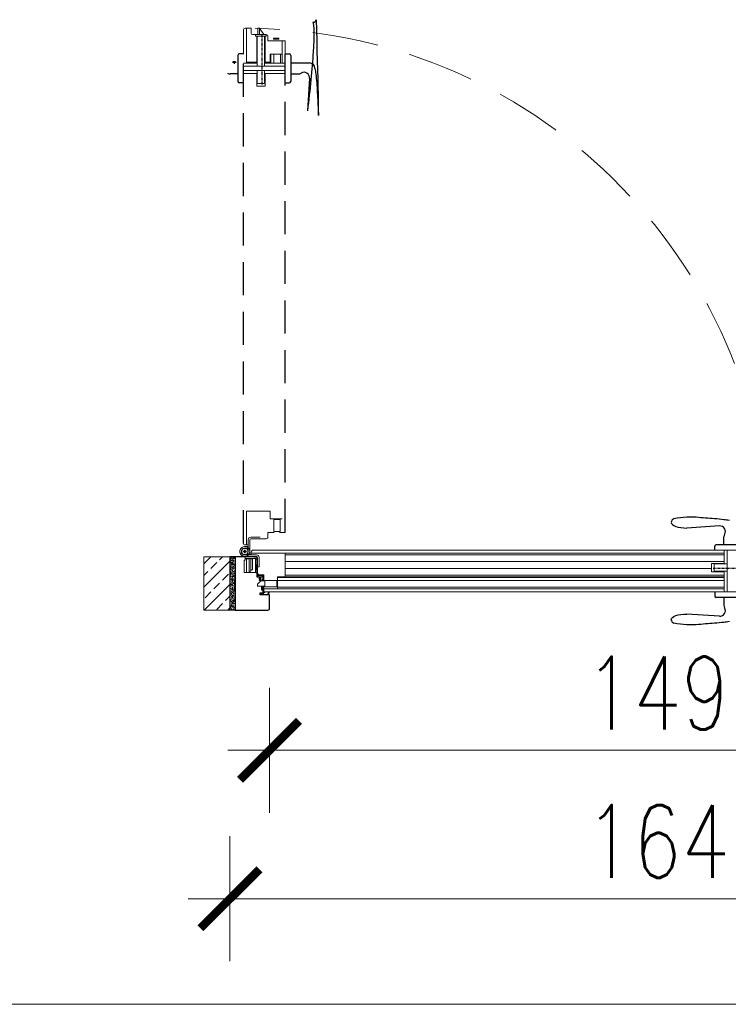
# Model space of a CAD drawing. Header units: millimetres. Extents: x 23192 to 149900, y -396339 to -79279.
# Tile 69 of 136: x 71540 to 71676, y -210617 to -210428. Entities that reach past the tile are written whole.
import ezdxf

# ---------------------------------------------------------------- set-up
doc = ezdxf.new("R2010")
doc.units = ezdxf.units.MM
for name, pattern in [('CENTER', [0.6, 0.375, -0.075, 0.075, -0.075]), ('DASHDOT', [25.4, 12.7, -6.35, 0, -6.35]), ('DASHED', [19.05, 12.7, -6.35]), ('HIDDENX2', [19.05, 12.7, -6.35])]:
    doc.linetypes.add(name, pattern=pattern)
doc.layers.get('0').update_dxf_attribs({"lineweight": 0})
for name, color, linetype, lineweight in [('! Ślusarka opisy', 2, 'Continuous', 15), ('0_LEGENDA', 7, 'Continuous', 13), ('Drzwi - hatch', 8, 'Continuous', 5), ('Drzwi KRAWĘDZIE', 7, 'Continuous', 20), ('Drzwi Kreskowanie', 252, 'Continuous', 5)]:
    doc.layers.add(name, color=color, linetype=linetype, lineweight=lineweight)
for name, color, linetype in [('Drzwi - klamki', 150, 'Continuous'), ('Drzwi PRZER-DUŻA', 240, 'DASHED'), ('GRUBA', 4, 'Continuous'), ('OSIE-DUŻE', 40, 'CENTER'), ('POMOCN-2', 13, 'Continuous'), ('SYMETRIA-DASHDOT', 6, 'DASHDOT')]:
    doc.layers.add(name, color=color, linetype=linetype)
doc.styles.add('SIMPLEX', font='simplex.shx', dxfattribs={"width": 0.77})
doc.dimstyles.new('OL PB 200', dxfattribs={"dimscale": 4, "dimtxt": 3.5, "dimasz": 0.2, "dimexe": 10, "dimexo": 10, "dimgap": 1, "dimtad": 1, "dimdec": 1, "dimrnd": 0.5, "dimzin": 9, "dimdsep": 46, "dimtxsty": 'SIMPLEX', "dimblk": 'thick_MSz', "dimcen": 0.1, "dimdle": 8, "dimse1": 1, "dimse2": 1, "dimclrd": 256, "dimclre": 256, "dimclrt": 3, "dimadec": 1, "dimazin": 2, "dimtfac": 1, "dimtdec": 1, "dimtix": 1, "dimtofl": 0, "dimtmove": 2, "dimatfit": 3, "dimldrblk": 'thick_MSz', "dimfxl": 10, "dimfxlon": 1, "dimtolj": 1, "dimlwd": -1, "dimlwe": -1, "dimarcsym": 0})

# ---------------------------------------------------------------- blocks, each defined once
blk = doc.blocks.new('thick_MSz')
for p, q in [((0, 15), (0, -15)), ((-10, 0), (10, 0))]:
    blk.add_line(p, q)
at = {"const_width": 2, "elevation": 2}
blk.add_lwpolyline([(-7.07, -7.07), (7.07, 7.07)], dxfattribs=at)
blk = doc.blocks.new('*D192')
at = {"layer": '0_LEGENDA', "transparency": 16777216}
blk.add_line((71589.09, -210568.09), (71736.29, -210568.09), dxfattribs=at)
at = {"layer": 'DEFPOINTS', "color": 0, "transparency": 16777216}
for p in [(71588.29, -210539.56), (71737.09, -210539.56), (71737.09, -210568.09)]:
    blk.add_point(p, dxfattribs=at)
at = {"layer": '0_LEGENDA', "transparency": 16777216, "xscale": 0.8, "yscale": 0.8, "zscale": 0.8, "rotation": 180}
blk.add_blockref('thick_MSz', (71588.29, -210568.09), dxfattribs=at)
at = {"layer": '0_LEGENDA', "transparency": 16777216, "xscale": 0.8, "yscale": 0.8, "zscale": 0.8}
blk.add_blockref('thick_MSz', (71737.09, -210568.09), dxfattribs=at)
at = {"layer": '0_LEGENDA', "color": 3, "transparency": 16777216, "insert": (71662.69, -210557.09), "char_height": 14, "attachment_point": 5, "style": 'SIMPLEX'}
blk.add_mtext('\\A1;149', dxfattribs=at)
blk = doc.blocks.new('*D193')
at = {"layer": '0_LEGENDA', "transparency": 16777216}
blk.add_line((71581.49, -210596.6), (71743.89, -210596.6), dxfattribs=at)
at = {"layer": 'DEFPOINTS', "color": 0, "transparency": 16777216}
for p in [(71580.69, -210541.17), (71744.69, -210541.17), (71744.69, -210596.6)]:
    blk.add_point(p, dxfattribs=at)
at = {"layer": '0_LEGENDA', "transparency": 16777216, "xscale": 0.8, "yscale": 0.8, "zscale": 0.8, "rotation": 180}
blk.add_blockref('thick_MSz', (71580.69, -210596.6), dxfattribs=at)
at = {"layer": '0_LEGENDA', "transparency": 16777216, "xscale": 0.8, "yscale": 0.8, "zscale": 0.8}
blk.add_blockref('thick_MSz', (71744.69, -210596.6), dxfattribs=at)
at = {"layer": '0_LEGENDA', "color": 3, "transparency": 16777216, "insert": (71662.69, -210585.6), "char_height": 14, "attachment_point": 5, "style": 'SIMPLEX'}
blk.add_mtext('\\A1;164', dxfattribs=at)

msp = doc.modelspace()

# ---------------------------------------------------------------- hatches: boundary and pattern name
at = {"layer": 'Drzwi - hatch'}
h = msp.add_hatch(dxfattribs=at)
h.set_pattern_fill('ANSI33', color=256, scale=0.5, angle=180)
h.set_pattern_definition([(225, (71422.1133, -206514.5187), (2.245064, -2.245064), []), (225, (71419.8682, -206514.5187), (2.245064, -2.245064), [1.5875, -0.79375])])
h.paths.add_polyline_path([(71575.689, -210541.171), (71580.689, -210541.171), (71580.689, -210530.971), (71575.689, -210530.971)])
h = msp.add_hatch(dxfattribs=at)
h.set_pattern_fill('AR-CONC', color=256, scale=0.003, angle=180)
h.set_pattern_definition([(230, (70515.06573, -206255.48053), (-0.546554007, 0.047817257), [0.05715, -0.62865]), (175, (70515.06573, -206255.48053), (0.105730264, -0.573170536), [0.04572, -0.50292175]), (280.451445, (70515.0202, -206255.47655), (-0.44082374, -0.525353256), [0.048570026, -0.534270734]), (226.1842, (70515.0657, -206255.63293), (-0.81323712, 0.12612698), [0.085725, -0.942975]), (276.635558, (70514.99796, -206255.6224), (-0.7122124, -0.74227837), [0.07285507, -0.80140682]), (171.184151, (70515.0657, -206255.6329), (-0.7122124, -0.74227837), [0.0685799, -0.7543792]), (201, (70514.98953, -206255.59483), (-0.454843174, 0.306795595), [0.05715, -0.62865]), (146, (70514.98953, -206255.59483), (-0.185406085, -0.5525639), [0.04572, -0.50292]), (251.451445, (70514.9516, -206255.56927), (-0.64024926, -0.245768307), [0.048570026, -0.53426981]), (217.5, (70515.06573, -206255.48053), (-0.00926581, -0.253665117), [0, -0.496824, 0, -0.51054, 0, -0.504825]), (187.5, (70515.06573, -206255.48053), (-0.200458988, -0.300541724), [0, -0.291084, 0, -0.485394, 0, -0.192405]), (147.5, (70515.23566, -206255.48053), (-0.4067717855, 0.017186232), [0, -0.1905, 0, -0.59436, 0, -0.78867]), (137.5, (70515.31186, -206255.48053), (-0.444387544, -0.076279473), [0, -0.24765, 0, -0.394716, 0, -0.56007])])
h.paths.add_polyline_path([(71580.689, -210541.171), (71581.689, -210541.171), (71581.689, -210530.971), (71580.689, -210530.971)])
at = {"layer": 'Drzwi Kreskowanie'}
h = msp.add_hatch(dxfattribs=at)
h.set_pattern_fill('ANSI37', color=256, scale=0.05, angle=540, style=0)
h.set_pattern_definition([(315, (65589.5063, -211104.69921), (-0.1122532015, -0.1122532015), []), (225, (65589.5063, -211104.69921), (-0.1122532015, 0.1122532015), [])])
h.paths.add_polyline_path([(71590.069, -210431.57), (71590.069, -210431.37), (71589.069, -210431.37), (71589.069, -210431.57)])
h = msp.add_hatch(dxfattribs=at)
h.set_pattern_fill('ANSI37', color=256, scale=0.05, angle=450, style=0)
h.set_pattern_definition([(225, (71010.01974, -204532.90782), (-0.1122532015, 0.1122532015), []), (135, (71010.01974, -204532.90782), (0.1122532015, 0.1122532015), [])])
h.paths.add_polyline_path([(71585.839, -210533.471), (71585.639, -210533.471), (71585.639, -210532.471), (71585.839, -210532.471)])
h = msp.add_hatch(dxfattribs=at)
h.set_pattern_fill('ANSI37', color=256, scale=0.05, angle=450, style=0)
h.set_pattern_definition([(135, (69673.57809, -206515.45053), (-0.1122532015, -0.1122532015), []), (225, (69673.57809, -206515.45053), (0.1122532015, -0.1122532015), [])])
h.paths.add_polyline_path([(71586.834, -210537.371), (71587.034, -210537.371), (71587.034, -210536.87), (71586.884, -210536.87), (71586.884, -210536.57), (71586.834, -210536.57)])

# ---------------------------------------------------------------- linework, layer by layer
at = {"layer": '! Ślusarka opisy', "linetype": 'HIDDENX2'}
msp.add_arc((71583.592, -210530.104), 100.653, 359.44377, 88.89262, dxfattribs=at)
for p, q in [((71583.289, -210429.795), (71583.289, -210434.475)), ((71584.789, -210429.475), (71583.609, -210429.475)), ((71584.789, -210430.475), (71584.789, -210429.475)), ((71587.669, -210430.675), (71584.989, -210430.675)), ((71587.989, -210431.875), (71587.989, -210430.995)), ((71591.189, -210431.875), (71587.989, -210431.875)), ((71591.289, -210434.475), (71591.289, -210431.975)), ((71588.538, -210436.175), (71588.538, -210434.475)), ((71589.139, -210436.175), (71589.139, -210434.475)), ((71590.389, -210436.175), (71590.389, -210434.475)), ((71588.389, -210436.175), (71588.389, -210435.975)), ((71585.109, -210529.671), (71679.219, -210529.671)), ((71675.519, -210530.271), (71591.289, -210530.271)), ((71587.189, -210537.071), (71675.519, -210537.071)), ((71587.287, -210537.671), (71679.219, -210537.671))]:
    msp.add_line(p, q)
at = {"ltscale": 0.2}
for p, q in [((71591.289, -210534.471), (71675.519, -210534.47)), ((71591.289, -210534.77), (71675.519, -210534.77))]:
    msp.add_line(p, q, dxfattribs=at)
for points in [[(71583.889, -210434.475), (71583.889, -210434.475), (71583.889, -210435.975), (71585.834, -210435.975)], [(71587.434, -210435.975), (71588.389, -210435.975), (71588.389, -210434.475), (71590.689, -210434.475)], [(71583.889, -210528.671), (71583.889, -210522.171), (71588.389, -210522.171), (71588.389, -210523.671), (71590.689, -210523.671)], [(71584.789, -210530.271), (71591.289, -210530.271), (71591.289, -210534.77), (71589.789, -210534.77), (71589.789, -210537.071)]]:
    msp.add_lwpolyline(points)
for points in [[(71584.189, -210528.671), (71583.609, -210528.671, -0.4142136), (71583.289, -210528.351), (71583.289, -210523.671)], [(71589.189, -210526.271), (71587.989, -210526.271), (71587.989, -210527.151, -0.4142136), (71587.669, -210527.471), (71586.489, -210527.471)], [(71591.289, -210526.171, -0.4142136), (71591.189, -210526.271), (71590.189, -210526.271)], [(71584.789, -210530.571), (71584.789, -210529.991, -0.4142136), (71585.109, -210529.671), (71589.789, -210529.671)], [(71587.189, -210535.57), (71587.189, -210534.371), (71586.309, -210534.371, -0.4142136), (71585.989, -210534.051), (71585.989, -210532.871)], [(71587.289, -210537.671, -0.4142136), (71587.189, -210537.571), (71587.189, -210536.57)]]:
    msp.add_lwpolyline(points, format="xyb")
msp.add_lwpolyline([(71589.789, -210534.921), (71675.519, -210534.92)], dxfattribs=at)
for centre, radius, start, end in [((71583.609, -210429.795), 0.32, 90, 180), ((71584.989, -210430.475), 0.2, 180, 270), ((71587.669, -210430.995), 0.32, 0, 90), ((71591.189, -210431.975), 0.1, 0, 90)]:
    msp.add_arc(centre, radius, start, end)
at = {"layer": '0_LEGENDA', "linetype": 'ByBlock', "ltscale": 5}
msp.add_line((67487.721, -210616.853), (76925.314, -210616.848), dxfattribs=at)
at = {"layer": 'Drzwi - klamki', "ltscale": 0.2}
for p, q in [((71582.229, -210434.675), (71582.229, -210439.675)), ((71583.289, -210434.375), (71582.529, -210434.375)), ((71591.289, -210434.375), (71592.049, -210434.375)), ((71592.349, -210434.675), (71592.349, -210439.675)), ((71581.229, -210435.925), (71581.229, -210436.125)), ((71581.729, -210435.925), (71581.229, -210435.925)), ((71581.729, -210435.925), (71581.729, -210436.125)), ((71592.349, -210436.125), (71595.949, -210436.125)), ((71582.229, -210438.225), (71580.747, -210438.225)), ((71592.349, -210438.225), (71593.831, -210438.225)), ((71595.944, -210439.075), (71595.549, -210445.325)), ((71583.289, -210439.975), (71582.529, -210439.975)), ((71591.289, -210439.975), (71592.049, -210439.975)), ((71674.619, -210525.015), (71668.369, -210525.411)), ((71675.469, -210528.611), (71675.469, -210527.128)), ((71673.719, -210529.671), (71673.719, -210528.911)), ((71679.019, -210528.611), (71674.019, -210528.611)), ((71673.719, -210537.671), (71673.719, -210538.431)), ((71679.019, -210538.731), (71674.019, -210538.731)), ((71675.469, -210538.731), (71675.469, -210540.213)), ((71674.619, -210542.326), (71668.369, -210541.931))]:
    msp.add_line(p, q, dxfattribs=at)
for centre, radius, start, end in [((71596.59, -210427.585), 0.74, 270, 341.07536), ((71582.529, -210434.675), 0.3, 90, 180), ((71592.049, -210434.675), 0.3, 0, 90), ((71595.949, -210437.175), 1.05, 0, 90), ((71580.747, -210437.225), 1, 238.61185, 270), ((71593.831, -210437.225), 1, 270, 301.38815), ((71594.899, -210438.975), 1.05, 354.53498, 121.38815), ((71582.529, -210439.675), 0.3, 180, 270), ((71592.049, -210439.675), 0.3, 270, 0), ((71666.109, -210524.361), 0.74, 108.92464, 180), ((71674.719, -210526.061), 1.05, 328.61185, 95.46502), ((71676.469, -210527.128), 1, 148.61185, 180), ((71674.019, -210528.911), 0.3, 90, 180), ((71674.019, -210538.431), 0.3, 180, 270), ((71674.719, -210541.281), 1.05, 264.53498, 31.38815), ((71676.469, -210540.213), 1, 180, 211.38815), ((71666.109, -210542.972), 0.74, 180, 251.07536)]:
    msp.add_arc(centre, radius, start, end, dxfattribs=at)
at = {"layer": 'Drzwi - klamki', "ltscale": 0.2, "extrusion": (0, 0, -1)}
for centre, major_axis, ratio, start_param, end_param in [((71594.682, -210443.425), (1.81, 15.203), 0.0714012, 0.1082092, 1.6876007), ((71668.369, -210542.972), (-3, 0), 0.3470158, -0.0085952, 1.5707963)]:
    msp.add_ellipse(centre, major_axis=major_axis, ratio=ratio, start_param=start_param, end_param=end_param, dxfattribs=at)
at = {"layer": 'Drzwi - klamki', "ltscale": 0.2}
msp.add_ellipse((71668.369, -210524.37), major_axis=(3, 0), ratio=0.3470158, start_param=3.1329974, end_param=4.712389, dxfattribs=at)
for points in [[(71596.999, -210437.175), (71597.149, -210438.225), (71597.449, -210441.775), (71597.631, -210445.325), (71597.299, -210427.825)], [(71676.519, -210523.961), (71675.469, -210523.811), (71671.919, -210523.511), (71668.369, -210523.329), (71665.869, -210523.661)], [(71676.519, -210543.381), (71675.469, -210543.531), (71671.919, -210543.831), (71668.369, -210544.013), (71665.869, -210543.681)]]:
    msp.add_spline(points, degree=3, dxfattribs=at)
at = {"layer": 'Drzwi KRAWĘDZIE'}
for p, q in [((71583.889, -210429.475), (71583.889, -210436.175)), ((71586.035, -210430.673), (71586.035, -210429.475)), ((71586.035, -210429.475), (71586.335, -210429.475)), ((71586.335, -210430.673), (71586.335, -210429.475)), ((71587.185, -210430.673), (71586.335, -210429.475)), ((71587.619, -210430.675), (71585.619, -210430.675)), ((71585.619, -210430.675), (71585.619, -210430.971)), ((71587.619, -210430.971), (71585.619, -210430.971)), ((71587.589, -210430.675), (71585.639, -210430.675)), ((71585.834, -210436.175), (71585.834, -210430.971)), ((71585.914, -210436.775), (71585.914, -210430.971)), ((71587.314, -210436.775), (71587.314, -210430.971)), ((71587.434, -210436.175), (71587.434, -210430.971)), ((71587.619, -210430.675), (71587.619, -210430.971)), ((71590.689, -210436.175), (71590.689, -210431.875)), ((71583.289, -210436.175), (71585.834, -210436.175)), ((71591.289, -210436.775), (71583.289, -210436.775)), ((71587.434, -210436.175), (71591.289, -210436.175)), ((71591.289, -210437.575), (71583.289, -210437.575)), ((71583.289, -210438.175), (71585.834, -210438.175)), ((71585.834, -210440.588), (71585.834, -210438.175)), ((71585.914, -210440.088), (71585.914, -210437.575)), ((71587.314, -210440.088), (71587.314, -210437.575)), ((71587.434, -210440.588), (71587.434, -210438.175)), ((71587.434, -210438.175), (71591.289, -210438.175)), ((71587.434, -210440.588), (71585.834, -210440.588)), ((71585.914, -210440.088), (71587.314, -210440.088)), ((71587.314, -210440.088), (71585.914, -210440.088)), ((71590.299, -210523.771), (71589.079, -210523.771)), ((71584.189, -210529.921), (71584.189, -210527.671)), ((71584.489, -210529.921), (71584.489, -210527.671)), ((71586.489, -210527.171), (71584.689, -210527.171)), ((71586.489, -210527.471), (71584.689, -210527.471)), ((71583.289, -210529.871), (71583.289, -210529.971)), ((71583.453, -210529.871), (71583.289, -210529.871)), ((71583.289, -210529.871), (71583.289, -210529.971)), ((71583.453, -210529.871), (71583.289, -210529.871)), ((71583.289, -210529.971), (71583.453, -210529.971)), ((71583.289, -210529.971), (71583.453, -210529.971)), ((71583.489, -210529.671), (71583.489, -210529.834)), ((71583.589, -210529.671), (71583.489, -210529.671)), ((71583.489, -210529.671), (71583.489, -210529.834)), ((71583.589, -210529.671), (71583.489, -210529.671)), ((71583.489, -210530.007), (71583.489, -210530.171)), ((71583.489, -210530.007), (71583.489, -210530.171)), ((71583.539, -210528.971), (71584.189, -210528.971)), ((71583.589, -210529.834), (71583.589, -210529.671)), ((71583.589, -210529.834), (71583.589, -210529.671)), ((71583.589, -210530.171), (71583.589, -210530.007)), ((71583.589, -210530.171), (71583.589, -210530.007)), ((71583.789, -210529.871), (71583.626, -210529.871)), ((71583.789, -210529.871), (71583.626, -210529.871)), ((71583.626, -210529.971), (71583.789, -210529.971)), ((71583.626, -210529.971), (71583.789, -210529.971)), ((71583.789, -210529.971), (71583.789, -210529.871)), ((71583.789, -210529.971), (71583.789, -210529.871)), ((71584.139, -210529.184), (71584.017, -210529.48)), ((71584.103, -210529.271), (71584.189, -210529.271)), ((71584.489, -210529.921), (71584.489, -210530.571)), ((71675.519, -210529.671), (71675.519, -210532.216)), ((71676.119, -210537.671), (71676.119, -210529.671)), ((71583.439, -210531.571), (71583.439, -210533.971)), ((71583.589, -210531.571), (71583.439, -210531.571)), ((71583.489, -210530.171), (71583.589, -210530.171)), ((71583.489, -210530.171), (71583.589, -210530.171)), ((71583.539, -210530.571), (71585.789, -210530.571)), ((71583.539, -210530.871), (71585.789, -210530.871)), ((71583.589, -210530.971), (71583.589, -210531.571)), ((71583.589, -210531.271), (71585.392, -210531.271)), ((71583.889, -210531.347), (71583.889, -210533.971)), ((71584.389, -210531.347), (71583.889, -210531.347)), ((71584.276, -210530.521), (71583.98, -210530.398)), ((71584.189, -210530.485), (71584.189, -210530.571)), ((71584.389, -210531.271), (71584.389, -210533.671)), ((71584.389, -210531.347), (71584.389, -210533.971)), ((71584.689, -210531.271), (71584.689, -210533.671)), ((71584.989, -210531.347), (71584.689, -210531.347)), ((71584.989, -210531.347), (71584.989, -210533.427)), ((71585.589, -210533.971), (71585.589, -210531.467)), ((71585.989, -210532.871), (71585.989, -210531.071)), ((71586.289, -210532.871), (71586.289, -210531.071)), ((71591.289, -210530.571), (71675.519, -210530.571)), ((71591.289, -210531.871), (71675.519, -210531.871)), ((71584.689, -210533.671), (71584.389, -210533.671)), ((71584.989, -210533.427), (71584.689, -210533.427)), ((71586.289, -210532.871), (71585.989, -210532.871)), ((71591.289, -210533.171), (71673.105, -210533.171)), ((71673.105, -210532.216), (71675.519, -210532.216)), ((71673.105, -210533.816), (71673.105, -210532.216)), ((71673.105, -210533.816), (71675.519, -210533.816)), ((71673.605, -210532.296), (71673.605, -210533.696)), ((71673.605, -210533.696), (71673.605, -210532.296)), ((71673.605, -210532.296), (71676.119, -210532.296)), ((71673.605, -210533.696), (71676.119, -210533.696)), ((71675.519, -210533.816), (71675.519, -210537.671)), ((71583.439, -210533.971), (71585.889, -210533.971)), ((71584.389, -210533.971), (71583.889, -210533.971)), ((71585.972, -210534.832), (71585.884, -210533.991)), ((71585.941, -210533.943), (71585.927, -210533.943)), ((71585.984, -210533.98), (71586.054, -210534.431)), ((71586.324, -210534.871), (71586.015, -210534.871)), ((71586.015, -210534.871), (71586.409, -210534.871)), ((71586.061, -210534.752), (71586.039, -210534.537)), ((71586.06, -210534.513), (71586.164, -210534.513)), ((71586.083, -210534.772), (71586.973, -210534.772)), ((71586.201, -210534.462), (71586.09, -210534.462)), ((71586.18, -210534.52), (71586.272, -210534.612)), ((71586.201, -210534.462), (71586.282, -210534.543)), ((71586.292, -210534.617), (71586.285, -210534.617)), ((71586.301, -210534.615), (71586.463, -210534.521)), ((71586.314, -210534.549), (71586.351, -210534.533)), ((71586.324, -210535.047), (71586.324, -210535.133)), ((71586.325, -210535.286), (71586.325, -210535.389)), ((71586.412, -210535.211), (71586.328, -210535.141)), ((71586.449, -210535.48), (71586.329, -210535.398)), ((71586.341, -210535.28), (71586.418, -210535.359)), ((71586.343, -210535.039), (71586.409, -210535.109)), ((71586.351, -210534.533), (71586.439, -210534.491)), ((71586.363, -210534.406), (71586.363, -210534.406)), ((71586.398, -210534.371), (71587.059, -210534.371)), ((71586.648, -210534.441), (71586.398, -210534.441)), ((71586.409, -210535.109), (71586.409, -210534.871)), ((71586.418, -210535.359), (71586.412, -210535.211)), ((71586.439, -210534.491), (71586.477, -210534.469)), ((71586.455, -210535.481), (71586.522, -210535.481)), ((71586.493, -210534.511), (71586.694, -210534.511)), ((71586.498, -210534.463), (71586.648, -210534.463)), ((71586.641, -210535.41), (71586.528, -210535.48)), ((71586.567, -210534.871), (71586.567, -210535.109)), ((71586.567, -210534.871), (71587.03, -210534.871)), ((71586.567, -210535.109), (71586.627, -210535.062)), ((71586.584, -210535.202), (71586.575, -210535.359)), ((71586.575, -210535.359), (71586.628, -210535.299)), ((71586.642, -210535.136), (71586.584, -210535.202)), ((71586.645, -210535.07), (71586.645, -210535.129)), ((71586.646, -210535.307), (71586.646, -210535.401)), ((71586.654, -210534.447), (71586.654, -210534.447)), ((71586.712, -210534.493), (71586.712, -210534.469)), ((71586.73, -210534.441), (71586.984, -210534.441)), ((71586.984, -210534.441), (71586.881, -210534.547)), ((71586.884, -210535.57), (71586.884, -210535.27)), ((71587.084, -210535.27), (71586.884, -210535.27)), ((71587.084, -210535.47), (71586.884, -210535.47)), ((71586.888, -210534.688), (71586.979, -210534.752)), ((71587.079, -210534.437), (71586.932, -210534.587)), ((71586.945, -210534.661), (71587.057, -210534.724)), ((71587.084, -210534.771), (71587.084, -210534.816)), ((71587.084, -210535.57), (71587.084, -210535.27)), ((71587.088, -210534.4), (71587.088, -210534.416)), ((71589.689, -210536.68), (71589.689, -210535.46)), ((71675.519, -210535.521), (71589.789, -210535.521)), ((71586.884, -210536.57), (71586.884, -210536.87)), ((71587.084, -210536.67), (71586.884, -210536.67)), ((71587.084, -210536.87), (71586.884, -210536.87)), ((71587.084, -210536.57), (71587.084, -210536.87)), ((71675.519, -210536.771), (71589.789, -210536.771)), ((71586.489, -210538.271), (71588.189, -210538.271)), ((71586.539, -210537.871), (71586.539, -210538.221)), ((71586.539, -210538.221), (71586.835, -210538.221)), ((71586.539, -210538.221), (71586.835, -210538.221)), ((71586.804, -210537.875), (71586.835, -210538.221)), ((71586.854, -210537.871), (71586.872, -210538.071)), ((71586.872, -210538.071), (71587.038, -210537.871)), ((71586.876, -210538.122), (71587.429, -210538.221)), ((71586.876, -210538.122), (71586.885, -210538.221)), ((71586.876, -210538.122), (71586.885, -210538.221)), ((71586.876, -210538.122), (71587.429, -210538.221)), ((71586.885, -210538.221), (71587.429, -210538.221)), ((71586.885, -210538.221), (71587.429, -210538.221)), ((71586.928, -210538.081), (71587.061, -210537.921)), ((71586.928, -210538.081), (71587.714, -210538.221)), ((71586.928, -210538.081), (71587.714, -210538.221)), ((71587.061, -210537.921), (71587.121, -210537.909)), ((71587.714, -210538.221), (71588.086, -210538.221)), ((71587.714, -210538.221), (71588.086, -210538.221)), ((71587.938, -210538.032), (71588.134, -210537.855)), ((71588.086, -210538.221), (71587.938, -210538.032)), ((71588.006, -210538.038), (71588.189, -210537.861)), ((71588.189, -210538.271), (71588.006, -210538.038)), ((71588.174, -210537.671), (71588.144, -210537.802)), ((71588.189, -210537.861), (71588.189, -210537.671))]:
    msp.add_line(p, q, dxfattribs=at)
for points in [[(71589.069, -210431.37), (71589.069, -210431.57), (71590.069, -210431.57), (71590.069, -210431.37)], [(71589.079, -210523.771), (71589.079, -210526.071), (71590.299, -210526.071), (71590.299, -210523.771), (71590.199, -210523.671), (71589.179, -210523.671)], [(71575.689, -210530.971), (71580.689, -210530.971), (71580.689, -210541.171), (71575.689, -210541.171)], [(71585.639, -210532.471), (71585.839, -210532.471), (71585.839, -210533.471), (71585.639, -210533.471)], [(71587.389, -210535.57), (71586.589, -210535.57), (71585.989, -210536.17), (71585.989, -210536.57), (71587.389, -210536.57)], [(71589.689, -210535.46), (71587.389, -210535.46), (71587.389, -210536.68), (71589.689, -210536.68), (71589.789, -210536.58), (71589.789, -210535.56)]]:
    msp.add_lwpolyline(points, close=True, dxfattribs=at)
for points in [[(71585.589, -210533.971), (71585.889, -210533.971), (71585.889, -210530.971), (71583.589, -210530.971), (71583.589, -210531.271)], [(71587.034, -210536.87), (71587.034, -210537.371), (71586.834, -210537.371), (71586.834, -210536.57)]]:
    msp.add_lwpolyline(points, dxfattribs=at)
msp.add_circle((71583.539, -210529.921), 0.6, dxfattribs=at)
msp.add_circle((71583.539, -210529.921), 0.6, dxfattribs=at)
for centre, radius, start, end in [((71588.018, -210431.544), 0.0289, 180, 270), ((71584.689, -210527.671), 0.5, 90, 180), ((71584.689, -210527.671), 0.2, 90, 180), ((71583.539, -210529.921), 0.95, 50.84169, 0), ((71583.539, -210529.921), 0.95, 50.84169, 0), ((71583.539, -210529.921), 0.95, 320.84169, 270), ((71583.539, -210529.921), 0.95, 320.84169, 270), ((71583.539, -210529.921), 0.65, 42.70871, 0), ((71583.539, -210529.921), 0.65, 312.70871, 270), ((71583.539, -210529.921), 0.1, 120, 150), ((71583.539, -210529.921), 0.1, 120, 150), ((71583.539, -210529.921), 0.1, 210, 240), ((71583.539, -210529.921), 0.1, 210, 240), ((71583.539, -210529.921), 0.1, 30, 60), ((71583.539, -210529.921), 0.1, 30, 60), ((71583.539, -210529.921), 0.1, 300, 330), ((71583.539, -210529.921), 0.1, 300, 330), ((71585.517, -210531.343), 0.144, 300.24838, 149.75162), ((71585.789, -210531.071), 0.5, 0, 90), ((71585.789, -210531.071), 0.2, 0, 90), ((71585.927, -210533.986), 0.0434, 90, 185.93988), ((71585.941, -210533.986), 0.0434, 8.81043, 90), ((71586.015, -210534.827), 0.0434, 185.93988, 270), ((71586.06, -210534.535), 0.0217, 90.19456, 185.93988), ((71586.09, -210534.426), 0.0361, 188.81043, 270), ((71586.083, -210534.75), 0.0217, 185.93988, 270), ((71586.161, -210534.542), 0.0294, 41.9308, 82.43452), ((71586.285, -210534.599), 0.0181, 225.01195, 270), ((71586.303, -210534.522), 0.0289, 225.01195, 292.8251), ((71586.292, -210534.599), 0.0181, 270, 300.08298), ((71586.335, -210535.047), 0.0108, 42.59235, 180), ((71586.335, -210535.133), 0.0108, 180, 228.37832), ((71586.335, -210535.29), 0.0112, 57.18701, 160.31765), ((71586.335, -210535.389), 0.0108, 180, 235.89151), ((71586.398, -210534.406), 0.0351, 90, 180), ((71586.398, -210534.406), 0.0351, 180, 270), ((71586.455, -210535.471), 0.0108, 235.89151, 270), ((71586.5, -210534.582), 0.0716, 96.05413, 120.813), ((71586.498, -210534.507), 0.0434, 90, 120.08298), ((71586.522, -210535.471), 0.0108, 270, 302.16432), ((71586.634, -210535.07), 0.0108, 0, 132.6348), ((71586.635, -210535.307), 0.0108, 0, 132.12574), ((71586.635, -210535.401), 0.0108, 302.16432, 0), ((71586.634, -210535.129), 0.0108, 318.90641, 0), ((71586.648, -210534.447), 0.00614, 0, 90), ((71586.632, -210534.448), 0.0216, 315.62301, 2.70364), ((71586.694, -210534.493), 0.0181, 270, 0), ((71586.741, -210534.468), 0.029, 112.04102, 182.41399), ((71586.933, -210534.615), 0.0858, 127.23443, 238.2729), ((71586.971, -210534.618), 0.0496, 127.23443, 238.2729), ((71586.973, -210534.761), 0.0108, 270, 54.82408), ((71587.03, -210534.816), 0.0542, 270, 0), ((71587.03, -210534.771), 0.0542, 0, 60.49873), ((71587.059, -210534.4), 0.0289, 0, 90), ((71587.059, -210534.416), 0.0289, 313.94643, 0), ((71587.595, -210538.399), 0.732, 95.00539, 133.71386), ((71587.657, -210538.432), 0.749, 50.42539, 135.71581), ((71587.683, -210538.456), 0.8, 54.84885, 78.99677)]:
    msp.add_arc(centre, radius, start, end, dxfattribs=at)
at = {"layer": 'Drzwi PRZER-DUŻA', "ltscale": 0.5}
for p, q in [((71583.289, -210528.351), (71583.289, -210434.475)), ((71591.289, -210526.173), (71591.289, -210434.475))]:
    msp.add_line(p, q, dxfattribs=at)
at = {"layer": 'GRUBA'}
msp.add_lwpolyline([(71587.084, -210535.57), (71587.084, -210534.871), (71585.889, -210534.871), (71585.889, -210533.469), (71585.889, -210533.469), (71585.889, -210533.471), (71585.639, -210533.471), (71585.639, -210532.471), (71585.889, -210532.471), (71585.889, -210531.471), (71585.889, -210531.471), (71585.889, -210530.971), (71581.689, -210530.971), (71581.689, -210541.171), (71587.969, -210541.171, 0.4142136), (71588.289, -210540.851), (71588.289, -210538.271), (71586.489, -210538.271), (71586.489, -210537.871), (71587.084, -210537.871), (71587.084, -210537.371), (71586.834, -210537.371), (71586.834, -210536.57)], format="xyb", dxfattribs=at)
at = {"layer": 'OSIE-DUŻE', "ltscale": 0.3}
for p, q in [((71586.789, -210430.675), (71586.789, -210440.285)), ((71581.479, -210435.774), (71581.479, -210436.298)), ((71683.019, -210533.171), (71673.409, -210533.171))]:
    msp.add_line(p, q, dxfattribs=at)
at = {"layer": 'POMOCN-2'}
for p, q in [((71581.689, -210530.971), (71580.689, -210530.971)), ((71581.689, -210541.171), (71580.689, -210541.171))]:
    msp.add_line(p, q, dxfattribs=at)
at = {"layer": 'SYMETRIA-DASHDOT'}
for p, q in [((71583.196, -210529.921), (71583.882, -210529.921)), ((71583.882, -210529.921), (71583.196, -210529.921)), ((71583.539, -210529.578), (71583.539, -210530.264)), ((71583.539, -210529.578), (71583.539, -210530.264))]:
    msp.add_line(p, q, dxfattribs=at)

# ---------------------------------------------------------------- dimensions: what is measured, and where the dimension line sits
at = {"layer": '0_LEGENDA', "color": 7}
for base, p1, p2, picture, middle in [((71744.694, -210596.604), (71580.689, -210541.171), (71744.694, -210541.171), '*D193', (71662.692, -210585.604)), ((71737.094, -210568.09), (71588.289, -210539.561), (71737.094, -210539.561), '*D192', (71662.692, -210557.09))]:
    dim = msp.add_linear_dim(base=base, p1=p1, p2=p2, dimstyle='OL PB 200', dxfattribs=at)
    dim.commit()
    dim.dimension.update_dxf_attribs({"geometry": picture, "text_midpoint": middle})

doc.saveas('drawing.dxf')
